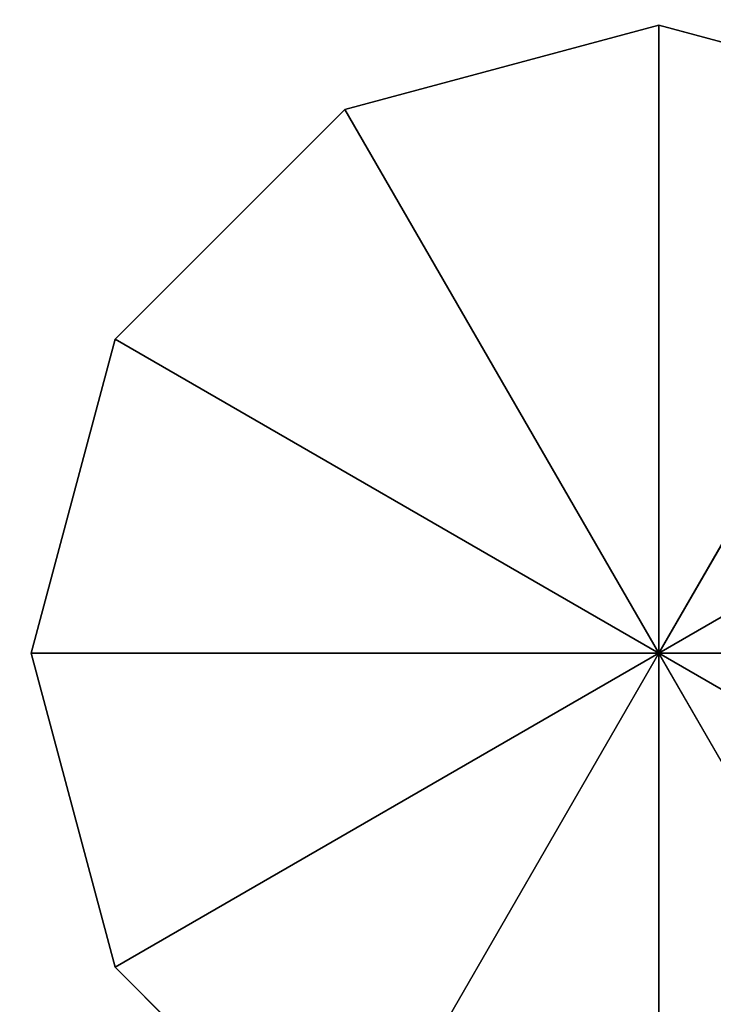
# Model space of a CAD drawing. Extents: x 136 to 2992, y -186 to 1678.
# Tile 13 of 31: x 504.41 to 507.45, y -88.32 to -84.01. Entities that reach past the tile are written whole.
import ezdxf

# ---------------------------------------------------------------- set-up
doc = ezdxf.new("R2010")
doc.units = 0
doc.header["$LTSCALE"] = 25.4
doc.layers.get('0').update_dxf_attribs({"color": 13, "linetype": 'CONTINUOUS'})

# ---------------------------------------------------------------- blocks, each defined once
blk = doc.blocks.new('HERMANOS-V-8032-8033_STL')
at = {"color": 18}
for p, q in [((386.444091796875, 98.01313781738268, 1765), (386.8124999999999, 1394.01318359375, 1763.625)), ((386.444091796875, 98.01313781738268, 1765), (386.8124999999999, 1394.01318359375, 1763.625)), ((386.444091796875, 98.01313781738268, 1765), (386.444091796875, 1394.01318359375, 1765)), ((386.444091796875, 1394.01318359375, 1765), (386.8124999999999, 1394.01318359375, 1763.625)), ((386.444091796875, 98.01313781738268, 1765), (386.444091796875, 1394.01318359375, 1765)), ((386.8124999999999, 98.01313781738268, 1766.375), (386.444091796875, 1394.01318359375, 1765)), ((386.8124999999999, 98.01313781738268, 1766.375), (386.444091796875, 1394.01318359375, 1765)), ((386.8124999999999, 1394.01318359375, 1766.375), (386.444091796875, 1394.01318359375, 1765)), ((386.444091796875, 1394.01318359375, 1765), (386.8124999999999, 1394.01318359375, 1763.625)), ((386.444091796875, 1394.01318359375, 1765), (389.1940917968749, 1394.01318359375, 1765)), ((386.444091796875, 1394.01318359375, 1765), (389.1940917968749, 1394.01318359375, 1765)), ((386.8124999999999, 1394.01318359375, 1766.375), (386.444091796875, 1394.01318359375, 1765)), ((386.8124999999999, 98.01313781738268, 1763.625), (387.8190612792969, 1394.01318359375, 1762.618408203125)), ((386.8124999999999, 98.01313781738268, 1763.625), (387.8190612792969, 1394.01318359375, 1762.618408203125)), ((386.8124999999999, 98.01313781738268, 1763.625), (386.8124999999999, 1394.01318359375, 1763.625)), ((386.8124999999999, 1394.01318359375, 1763.625), (387.8190612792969, 1394.01318359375, 1762.618408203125)), ((386.8124999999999, 98.01313781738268, 1763.625), (386.8124999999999, 1394.01318359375, 1763.625)), ((386.8124999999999, 98.01313781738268, 1766.375), (386.8124999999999, 1394.01318359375, 1766.375)), ((386.8124999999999, 98.01313781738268, 1766.375), (386.8124999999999, 1394.01318359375, 1766.375)), ((387.8190612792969, 98.01313781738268, 1767.381591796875), (386.8124999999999, 1394.01318359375, 1766.375)), ((387.8190612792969, 98.01313781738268, 1767.381591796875), (386.8124999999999, 1394.01318359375, 1766.375)), ((387.8190612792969, 1394.01318359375, 1767.381591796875), (386.8124999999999, 1394.01318359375, 1766.375)), ((387.8190612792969, 1394.01318359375, 1767.381591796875), (386.8124999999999, 1394.01318359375, 1766.375)), ((389.1940917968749, 1394.01318359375, 1765), (386.8124999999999, 1394.01318359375, 1766.375)), ((386.8124999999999, 1394.01318359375, 1763.625), (387.8190612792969, 1394.01318359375, 1762.618408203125)), ((386.8124999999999, 1394.01318359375, 1763.625), (389.1940917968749, 1394.01318359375, 1765)), ((386.8124999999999, 1394.01318359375, 1763.625), (389.1940917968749, 1394.01318359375, 1765)), ((389.1940917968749, 1394.01318359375, 1765), (386.8124999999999, 1394.01318359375, 1766.375)), ((387.8190612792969, 98.01313781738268, 1762.618408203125), (389.1940917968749, 1394.01318359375, 1762.25)), ((387.8190612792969, 98.01313781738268, 1762.618408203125), (389.1940917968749, 1394.01318359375, 1762.25)), ((387.8190612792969, 98.01313781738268, 1762.618408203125), (387.8190612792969, 1394.01318359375, 1762.618408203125)), ((387.8190612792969, 1394.01318359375, 1762.618408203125), (389.1940917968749, 1394.01318359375, 1762.25)), ((387.8190612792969, 98.01313781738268, 1762.618408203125), (387.8190612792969, 1394.01318359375, 1762.618408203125)), ((387.8190612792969, 1394.01318359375, 1767.381591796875), (389.1940917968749, 1394.01318359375, 1765)), ((387.8190612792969, 1394.01318359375, 1767.381591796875), (389.1940917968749, 1394.01318359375, 1765)), ((389.1940917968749, 1394.01318359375, 1765), (387.8190612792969, 1394.01318359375, 1762.618408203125)), ((387.8190612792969, 1394.01318359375, 1762.618408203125), (389.1940917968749, 1394.01318359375, 1762.25)), ((389.1940917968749, 1394.01318359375, 1765), (387.8190612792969, 1394.01318359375, 1762.618408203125)), ((389.1940917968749, 98.01313781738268, 1762.25), (390.5690917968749, 1394.01318359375, 1762.618408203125)), ((389.1940917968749, 98.01313781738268, 1762.25), (390.5690917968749, 1394.01318359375, 1762.618408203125)), ((389.1940917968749, 98.01313781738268, 1762.25), (389.1940917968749, 1394.01318359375, 1762.25)), ((389.1940917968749, 1394.01318359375, 1762.25), (390.5690917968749, 1394.01318359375, 1762.618408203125)), ((389.1940917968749, 98.01313781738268, 1762.25), (389.1940917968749, 1394.01318359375, 1762.25)), ((389.1940917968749, 1394.01318359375, 1767.75), (389.1940917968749, 1394.01318359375, 1765)), ((389.1940917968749, 1394.01318359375, 1767.75), (389.1940917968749, 1394.01318359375, 1765)), ((390.5690917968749, 1394.01318359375, 1767.381591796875), (389.1940917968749, 1394.01318359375, 1765)), ((390.5690917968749, 1394.01318359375, 1762.618408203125), (389.1940917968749, 1394.01318359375, 1765)), ((389.1940917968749, 1394.01318359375, 1765), (391.5756530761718, 1394.01318359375, 1763.625)), ((390.5690917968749, 1394.01318359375, 1762.618408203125), (389.1940917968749, 1394.01318359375, 1765)), ((389.1940917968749, 1394.01318359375, 1762.25), (390.5690917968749, 1394.01318359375, 1762.618408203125)), ((389.1940917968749, 1394.01318359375, 1762.25), (389.1940917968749, 1394.01318359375, 1765)), ((389.1940917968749, 1394.01318359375, 1762.25), (389.1940917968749, 1394.01318359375, 1765)), ((391.5756530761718, 1394.01318359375, 1766.375), (389.1940917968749, 1394.01318359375, 1765)), ((390.5690917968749, 1394.01318359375, 1767.381591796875), (389.1940917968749, 1394.01318359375, 1765)), ((391.5756530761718, 1394.01318359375, 1766.375), (389.1940917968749, 1394.01318359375, 1765)), ((391.9440612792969, 1394.01318359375, 1765), (389.1940917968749, 1394.01318359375, 1765)), ((391.9440612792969, 1394.01318359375, 1765), (389.1940917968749, 1394.01318359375, 1765)), ((389.1940917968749, 1394.01318359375, 1765), (391.5756530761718, 1394.01318359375, 1763.625)), ((386.8124999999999, 98.01313781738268, 1763.625), (386.444091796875, 98.01313781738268, 1765)), ((386.444091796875, 98.01313781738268, 1765), (386.8124999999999, 98.01313781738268, 1766.375)), ((386.444091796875, 98.01313781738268, 1765), (386.8124999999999, 98.01313781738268, 1766.375)), ((386.444091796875, 98.01313781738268, 1765), (389.1940917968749, 98.01313781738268, 1765)), ((386.444091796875, 98.01313781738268, 1765), (389.1940917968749, 98.01313781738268, 1765)), ((386.8124999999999, 98.01313781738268, 1763.625), (386.444091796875, 98.01313781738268, 1765)), ((387.8190612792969, 98.01313781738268, 1762.618408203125), (386.8124999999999, 98.01313781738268, 1763.625)), ((386.8124999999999, 98.01313781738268, 1766.375), (387.8190612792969, 98.01313781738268, 1767.381591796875)), ((387.8190612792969, 98.01313781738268, 1762.618408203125), (386.8124999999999, 98.01313781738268, 1763.625)), ((389.1940917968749, 98.01313781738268, 1765), (386.8124999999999, 98.01313781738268, 1763.625)), ((386.8124999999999, 98.01313781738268, 1766.375), (387.8190612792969, 98.01313781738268, 1767.381591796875)), ((386.8124999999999, 98.01313781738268, 1766.375), (389.1940917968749, 98.01313781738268, 1765)), ((386.8124999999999, 98.01313781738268, 1766.375), (389.1940917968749, 98.01313781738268, 1765)), ((389.1940917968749, 98.01313781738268, 1765), (386.8124999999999, 98.01313781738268, 1763.625)), ((389.1940917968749, 98.01313781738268, 1762.25), (387.8190612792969, 98.01313781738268, 1762.618408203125)), ((387.8190612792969, 98.01313781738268, 1767.381591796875), (389.1940917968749, 98.01313781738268, 1765)), ((387.8190612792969, 98.01313781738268, 1762.618408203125), (389.1940917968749, 98.01313781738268, 1765)), ((387.8190612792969, 98.01313781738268, 1762.618408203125), (389.1940917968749, 98.01313781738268, 1765)), ((389.1940917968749, 98.01313781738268, 1762.25), (387.8190612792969, 98.01313781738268, 1762.618408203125)), ((387.8190612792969, 98.01313781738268, 1767.381591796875), (389.1940917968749, 98.01313781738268, 1765)), ((390.5690917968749, 98.01313781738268, 1762.618408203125), (389.1940917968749, 98.01313781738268, 1762.25)), ((390.5690917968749, 98.01313781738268, 1767.381591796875), (389.1940917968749, 98.01313781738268, 1765)), ((389.1940917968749, 98.01313781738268, 1765), (391.5756530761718, 98.01313781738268, 1766.375)), ((390.5690917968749, 98.01313781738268, 1767.381591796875), (389.1940917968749, 98.01313781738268, 1765)), ((389.1940917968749, 98.01313781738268, 1767.75), (389.1940917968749, 98.01313781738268, 1765)), ((389.1940917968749, 98.01313781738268, 1767.75), (389.1940917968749, 98.01313781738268, 1765)), ((391.5756530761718, 98.01313781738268, 1763.625), (389.1940917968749, 98.01313781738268, 1765)), ((389.1940917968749, 98.01313781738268, 1765), (390.5690917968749, 98.01313781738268, 1762.618408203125)), ((391.5756530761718, 98.01313781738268, 1763.625), (389.1940917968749, 98.01313781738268, 1765)), ((391.9440612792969, 98.01313781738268, 1765), (389.1940917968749, 98.01313781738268, 1765)), ((391.9440612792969, 98.01313781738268, 1765), (389.1940917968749, 98.01313781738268, 1765)), ((389.1940917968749, 98.01313781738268, 1765), (391.5756530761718, 98.01313781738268, 1766.375)), ((389.1940917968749, 98.01313781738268, 1762.25), (389.1940917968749, 98.01313781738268, 1765)), ((389.1940917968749, 98.01313781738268, 1762.25), (389.1940917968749, 98.01313781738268, 1765)), ((390.5690917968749, 98.01313781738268, 1762.618408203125), (389.1940917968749, 98.01313781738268, 1762.25)), ((389.1940917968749, 98.01313781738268, 1765), (390.5690917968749, 98.01313781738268, 1762.618408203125))]:
    blk.add_line(p, q, dxfattribs=at)
mesh = blk.add_polyface(dxfattribs=at)
corners = [(388.9693603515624, 1394.01318359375, 1770.25), (386.3443908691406, 1394.01318359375, 1769.546630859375), (106.5195236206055, 1394.01318359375, 1760.453369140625)]
mesh.append_faces([[corners[k] for k in face] for face in [(0, 1, 2)]], dxfattribs={"color": 18})
mesh = blk.add_polyface(dxfattribs=at)
corners = [(388.9693603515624, 1394.01318359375, 1770.25), (106.5195236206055, 1394.01318359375, 1760.453369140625), (108.4410629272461, 1394.01318359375, 1762.375)]
mesh.append_faces([[corners[k] for k in face] for face in [(0, 1, 2)]], dxfattribs={"color": 18})
mesh = blk.add_polyface(dxfattribs=at)
corners = [(388.9693603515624, 1394.01318359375, 1770.25), (108.4410629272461, 1394.01318359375, 1762.375), (109.1445159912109, 1394.01318359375, 1765)]
mesh.append_faces([[corners[k] for k in face] for face in [(0, 1, 2)]], dxfattribs={"color": 18})
mesh = blk.add_polyface(dxfattribs=at)
corners = [(388.9693603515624, 1394.01318359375, 1770.25), (109.1445159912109, 1394.01318359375, 1765), (108.4410629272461, 1394.01318359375, 1767.625)]
mesh.append_faces([[corners[k] for k in face] for face in [(0, 1, 2)]], dxfattribs={"color": 18})
mesh = blk.add_polyface(dxfattribs=at)
corners = [(386.8124999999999, 1394.01318359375, 1763.625), (386.8124999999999, 98.01313781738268, 1763.625), (386.444091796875, 98.01313781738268, 1765)]
mesh.append_faces([[corners[k] for k in face] for face in [(0, 1, 2)]], dxfattribs={"color": 18})
mesh = blk.add_polyface(dxfattribs=at)
corners = [(386.8124999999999, 1394.01318359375, 1763.625), (386.444091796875, 98.01313781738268, 1765), (386.444091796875, 1394.01318359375, 1765)]
mesh.append_faces([[corners[k] for k in face] for face in [(0, 1, 2)]], dxfattribs={"color": 18})
mesh = blk.add_polyface(dxfattribs=at)
corners = [(386.444091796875, 1394.01318359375, 1765), (386.444091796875, 98.01313781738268, 1765), (386.8124999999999, 98.01313781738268, 1766.375)]
mesh.append_faces([[corners[k] for k in face] for face in [(0, 1, 2)]], dxfattribs={"color": 18})
mesh = blk.add_polyface(dxfattribs=at)
corners = [(386.444091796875, 1394.01318359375, 1765), (386.8124999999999, 98.01313781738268, 1766.375), (386.8124999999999, 1394.01318359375, 1766.375)]
mesh.append_faces([[corners[k] for k in face] for face in [(0, 1, 2)]], dxfattribs={"color": 18})
mesh = blk.add_polyface(dxfattribs=at)
corners = [(389.1940917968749, 1394.01318359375, 1765), (386.8124999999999, 1394.01318359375, 1763.625), (386.444091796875, 1394.01318359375, 1765)]
mesh.append_faces([[corners[k] for k in face] for face in [(0, 1, 2)]], dxfattribs={"color": 18})
mesh = blk.add_polyface(dxfattribs=at)
corners = [(386.8124999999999, 1394.01318359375, 1766.375), (389.1940917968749, 1394.01318359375, 1765), (386.444091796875, 1394.01318359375, 1765)]
mesh.append_faces([[corners[k] for k in face] for face in [(0, 1, 2)]], dxfattribs={"color": 18})
mesh = blk.add_polyface(dxfattribs=at)
corners = [(387.8190612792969, 1394.01318359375, 1762.618408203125), (387.8190612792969, 98.01313781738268, 1762.618408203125), (386.8124999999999, 98.01313781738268, 1763.625)]
mesh.append_faces([[corners[k] for k in face] for face in [(0, 1, 2)]], dxfattribs={"color": 18})
mesh = blk.add_polyface(dxfattribs=at)
corners = [(387.8190612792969, 1394.01318359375, 1762.618408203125), (386.8124999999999, 98.01313781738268, 1763.625), (386.8124999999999, 1394.01318359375, 1763.625)]
mesh.append_faces([[corners[k] for k in face] for face in [(0, 1, 2)]], dxfattribs={"color": 18})
mesh = blk.add_polyface(dxfattribs=at)
corners = [(386.8124999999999, 1394.01318359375, 1766.375), (386.8124999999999, 98.01313781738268, 1766.375), (387.8190612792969, 98.01313781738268, 1767.381591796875)]
mesh.append_faces([[corners[k] for k in face] for face in [(0, 1, 2)]], dxfattribs={"color": 18})
mesh = blk.add_polyface(dxfattribs=at)
corners = [(386.8124999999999, 1394.01318359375, 1766.375), (387.8190612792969, 98.01313781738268, 1767.381591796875), (387.8190612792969, 1394.01318359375, 1767.381591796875)]
mesh.append_faces([[corners[k] for k in face] for face in [(0, 1, 2)]], dxfattribs={"color": 18})
mesh = blk.add_polyface(dxfattribs=at)
corners = [(387.8190612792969, 1394.01318359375, 1767.381591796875), (389.1940917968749, 1394.01318359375, 1765), (386.8124999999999, 1394.01318359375, 1766.375)]
mesh.append_faces([[corners[k] for k in face] for face in [(0, 1, 2)]], dxfattribs={"color": 18})
mesh = blk.add_polyface(dxfattribs=at)
corners = [(389.1940917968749, 1394.01318359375, 1765), (387.8190612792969, 1394.01318359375, 1762.618408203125), (386.8124999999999, 1394.01318359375, 1763.625)]
mesh.append_faces([[corners[k] for k in face] for face in [(0, 1, 2)]], dxfattribs={"color": 18})
mesh = blk.add_polyface(dxfattribs=at)
corners = [(389.1940917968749, 98.01313781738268, 1762.25), (387.8190612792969, 98.01313781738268, 1762.618408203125), (389.1940917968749, 1394.01318359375, 1762.25)]
mesh.append_faces([[corners[k] for k in face] for face in [(0, 1, 2)]], dxfattribs={"color": 18})
mesh = blk.add_polyface(dxfattribs=at)
corners = [(389.1940917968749, 1394.01318359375, 1762.25), (387.8190612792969, 98.01313781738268, 1762.618408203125), (387.8190612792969, 1394.01318359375, 1762.618408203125)]
mesh.append_faces([[corners[k] for k in face] for face in [(0, 1, 2)]], dxfattribs={"color": 18})
mesh = blk.add_polyface(dxfattribs=at)
corners = [(389.1940917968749, 1394.01318359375, 1767.75), (389.1940917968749, 1394.01318359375, 1765), (387.8190612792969, 1394.01318359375, 1767.381591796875)]
mesh.append_faces([[corners[k] for k in face] for face in [(0, 1, 2)]], dxfattribs={"color": 18})
mesh = blk.add_polyface(dxfattribs=at)
corners = [(389.1940917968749, 1394.01318359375, 1765), (389.1940917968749, 1394.01318359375, 1762.25), (387.8190612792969, 1394.01318359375, 1762.618408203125)]
mesh.append_faces([[corners[k] for k in face] for face in [(0, 1, 2)]], dxfattribs={"color": 18})
mesh = blk.add_polyface(dxfattribs=at)
corners = [(390.5690917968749, 98.01313781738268, 1762.618408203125), (389.1940917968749, 98.01313781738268, 1762.25), (390.5690917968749, 1394.01318359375, 1762.618408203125)]
mesh.append_faces([[corners[k] for k in face] for face in [(0, 1, 2)]], dxfattribs={"color": 18})
mesh = blk.add_polyface(dxfattribs=at)
corners = [(390.5690917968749, 1394.01318359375, 1762.618408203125), (389.1940917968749, 98.01313781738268, 1762.25), (389.1940917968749, 1394.01318359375, 1762.25)]
mesh.append_faces([[corners[k] for k in face] for face in [(0, 1, 2)]], dxfattribs={"color": 18})
mesh = blk.add_polyface(dxfattribs=at)
corners = [(389.1940917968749, 1394.01318359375, 1767.75), (390.5690917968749, 1394.01318359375, 1767.381591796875), (389.1940917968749, 1394.01318359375, 1765)]
mesh.append_faces([[corners[k] for k in face] for face in [(0, 1, 2)]], dxfattribs={"color": 18})
mesh = blk.add_polyface(dxfattribs=at)
corners = [(389.1940917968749, 1394.01318359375, 1765), (391.5756530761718, 1394.01318359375, 1763.625), (390.5690917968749, 1394.01318359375, 1762.618408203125)]
mesh.append_faces([[corners[k] for k in face] for face in [(0, 1, 2)]], dxfattribs={"color": 18})
mesh = blk.add_polyface(dxfattribs=at)
corners = [(389.1940917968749, 1394.01318359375, 1765), (390.5690917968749, 1394.01318359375, 1762.618408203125), (389.1940917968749, 1394.01318359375, 1762.25)]
mesh.append_faces([[corners[k] for k in face] for face in [(0, 1, 2)]], dxfattribs={"color": 18})
mesh = blk.add_polyface(dxfattribs=at)
corners = [(390.5690917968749, 1394.01318359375, 1767.381591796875), (391.5756530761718, 1394.01318359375, 1766.375), (389.1940917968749, 1394.01318359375, 1765)]
mesh.append_faces([[corners[k] for k in face] for face in [(0, 1, 2)]], dxfattribs={"color": 18})
mesh = blk.add_polyface(dxfattribs=at)
corners = [(391.5756530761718, 1394.01318359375, 1766.375), (391.9440612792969, 1394.01318359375, 1765), (389.1940917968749, 1394.01318359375, 1765)]
mesh.append_faces([[corners[k] for k in face] for face in [(0, 1, 2)]], dxfattribs={"color": 18})
mesh = blk.add_polyface(dxfattribs=at)
corners = [(391.9440612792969, 1394.01318359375, 1765), (391.5756530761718, 1394.01318359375, 1763.625), (389.1940917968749, 1394.01318359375, 1765)]
mesh.append_faces([[corners[k] for k in face] for face in [(0, 1, 2)]], dxfattribs={"color": 18})
mesh = blk.add_polyface(dxfattribs=at)
corners = [(106.5195236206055, 1393.213134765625, 1769.546630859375), (388.9693603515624, 1393.213134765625, 1759.75), (386.3443908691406, 1393.213134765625, 1760.453369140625)]
mesh.append_faces([[corners[k] for k in face] for face in [(0, 1, 2)]], dxfattribs={"color": 18})
mesh = blk.add_polyface(dxfattribs=at)
corners = [(106.5195236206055, 1393.213134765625, 1769.546630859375), (108.4410629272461, 1393.213134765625, 1767.625), (388.9693603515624, 1393.213134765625, 1759.75)]
mesh.append_faces([[corners[k] for k in face] for face in [(0, 1, 2)]], dxfattribs={"color": 18})
mesh = blk.add_polyface(dxfattribs=at)
corners = [(108.4410629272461, 1393.213134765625, 1762.375), (106.5195236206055, 1393.213134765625, 1760.453369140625), (531.5068359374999, 1393.213134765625, 1746.599975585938)]
mesh.append_faces([[corners[k] for k in face] for face in [(0, 1, 2)]], dxfattribs={"color": 18})
mesh = blk.add_polyface(dxfattribs=at)
corners = [(108.4410629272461, 1393.213134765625, 1767.625), (109.1445159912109, 1393.213134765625, 1765), (388.9693603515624, 1393.213134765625, 1759.75)]
mesh.append_faces([[corners[k] for k in face] for face in [(0, 1, 2)]], dxfattribs={"color": 18})
mesh = blk.add_polyface(dxfattribs=at)
corners = [(109.1445159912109, 1393.213134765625, 1765), (108.4410629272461, 1393.213134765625, 1762.375), (388.9693603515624, 1393.213134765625, 1759.75)]
mesh.append_faces([[corners[k] for k in face] for face in [(0, 1, 2)]], dxfattribs={"color": 18})
mesh = blk.add_polyface(dxfattribs=at)
corners = [(108.4410629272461, 1393.213134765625, 1762.375), (531.5068359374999, 1393.213134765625, 1746.599975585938), (388.9693603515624, 1393.213134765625, 1759.75)]
mesh.append_faces([[corners[k] for k in face] for face in [(0, 1, 2)]], dxfattribs={"color": 18})
mesh = blk.add_polyface(dxfattribs=at)
corners = [(386.8124999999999, 98.01313781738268, 1766.375), (386.444091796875, 98.01313781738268, 1765), (389.1940917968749, 98.01313781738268, 1765)]
mesh.append_faces([[corners[k] for k in face] for face in [(0, 1, 2)]], dxfattribs={"color": 18})
mesh = blk.add_polyface(dxfattribs=at)
corners = [(386.444091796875, 98.01313781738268, 1765), (386.8124999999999, 98.01313781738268, 1763.625), (389.1940917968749, 98.01313781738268, 1765)]
mesh.append_faces([[corners[k] for k in face] for face in [(0, 1, 2)]], dxfattribs={"color": 18})
mesh = blk.add_polyface(dxfattribs=at)
corners = [(389.1940917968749, 98.01313781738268, 1765), (386.8124999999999, 98.01313781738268, 1763.625), (387.8190612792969, 98.01313781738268, 1762.618408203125)]
mesh.append_faces([[corners[k] for k in face] for face in [(0, 1, 2)]], dxfattribs={"color": 18})
mesh = blk.add_polyface(dxfattribs=at)
corners = [(387.8190612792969, 98.01313781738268, 1767.381591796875), (386.8124999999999, 98.01313781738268, 1766.375), (389.1940917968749, 98.01313781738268, 1765)]
mesh.append_faces([[corners[k] for k in face] for face in [(0, 1, 2)]], dxfattribs={"color": 18})
mesh = blk.add_polyface(dxfattribs=at)
corners = [(389.1940917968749, 98.01313781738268, 1767.75), (387.8190612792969, 98.01313781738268, 1767.381591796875), (389.1940917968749, 98.01313781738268, 1765)]
mesh.append_faces([[corners[k] for k in face] for face in [(0, 1, 2)]], dxfattribs={"color": 18})
mesh = blk.add_polyface(dxfattribs=at)
corners = [(389.1940917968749, 98.01313781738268, 1765), (387.8190612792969, 98.01313781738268, 1762.618408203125), (389.1940917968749, 98.01313781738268, 1762.25)]
mesh.append_faces([[corners[k] for k in face] for face in [(0, 1, 2)]], dxfattribs={"color": 18})
mesh = blk.add_polyface(dxfattribs=at)
corners = [(390.5690917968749, 98.01313781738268, 1767.381591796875), (389.1940917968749, 98.01313781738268, 1765), (391.5756530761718, 98.01313781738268, 1766.375)]
mesh.append_faces([[corners[k] for k in face] for face in [(0, 1, 2)]], dxfattribs={"color": 18})
mesh = blk.add_polyface(dxfattribs=at)
corners = [(389.1940917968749, 98.01313781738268, 1767.75), (389.1940917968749, 98.01313781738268, 1765), (390.5690917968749, 98.01313781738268, 1767.381591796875)]
mesh.append_faces([[corners[k] for k in face] for face in [(0, 1, 2)]], dxfattribs={"color": 18})
mesh = blk.add_polyface(dxfattribs=at)
corners = [(389.1940917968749, 98.01313781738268, 1765), (390.5690917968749, 98.01313781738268, 1762.618408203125), (391.5756530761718, 98.01313781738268, 1763.625)]
mesh.append_faces([[corners[k] for k in face] for face in [(0, 1, 2)]], dxfattribs={"color": 18})
mesh = blk.add_polyface(dxfattribs=at)
corners = [(389.1940917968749, 98.01313781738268, 1765), (391.5756530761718, 98.01313781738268, 1763.625), (391.9440612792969, 98.01313781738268, 1765)]
mesh.append_faces([[corners[k] for k in face] for face in [(0, 1, 2)]], dxfattribs={"color": 18})
mesh = blk.add_polyface(dxfattribs=at)
corners = [(391.5756530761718, 98.01313781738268, 1766.375), (389.1940917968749, 98.01313781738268, 1765), (391.9440612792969, 98.01313781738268, 1765)]
mesh.append_faces([[corners[k] for k in face] for face in [(0, 1, 2)]], dxfattribs={"color": 18})
mesh = blk.add_polyface(dxfattribs=at)
corners = [(389.1940917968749, 98.01313781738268, 1765), (389.1940917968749, 98.01313781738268, 1762.25), (390.5690917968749, 98.01313781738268, 1762.618408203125)]
mesh.append_faces([[corners[k] for k in face] for face in [(0, 1, 2)]], dxfattribs={"color": 18})

msp = doc.modelspace()

# ---------------------------------------------------------------- block references
at = {"color": 0, "extrusion": (0, -1, -3.828568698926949e-16)}
msp.add_blockref('HERMANOS-V-8032-8033_STL', (118.0170108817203, 390.6560314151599, -1678.214121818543), dxfattribs=at)

doc.saveas('drawing.dxf')
